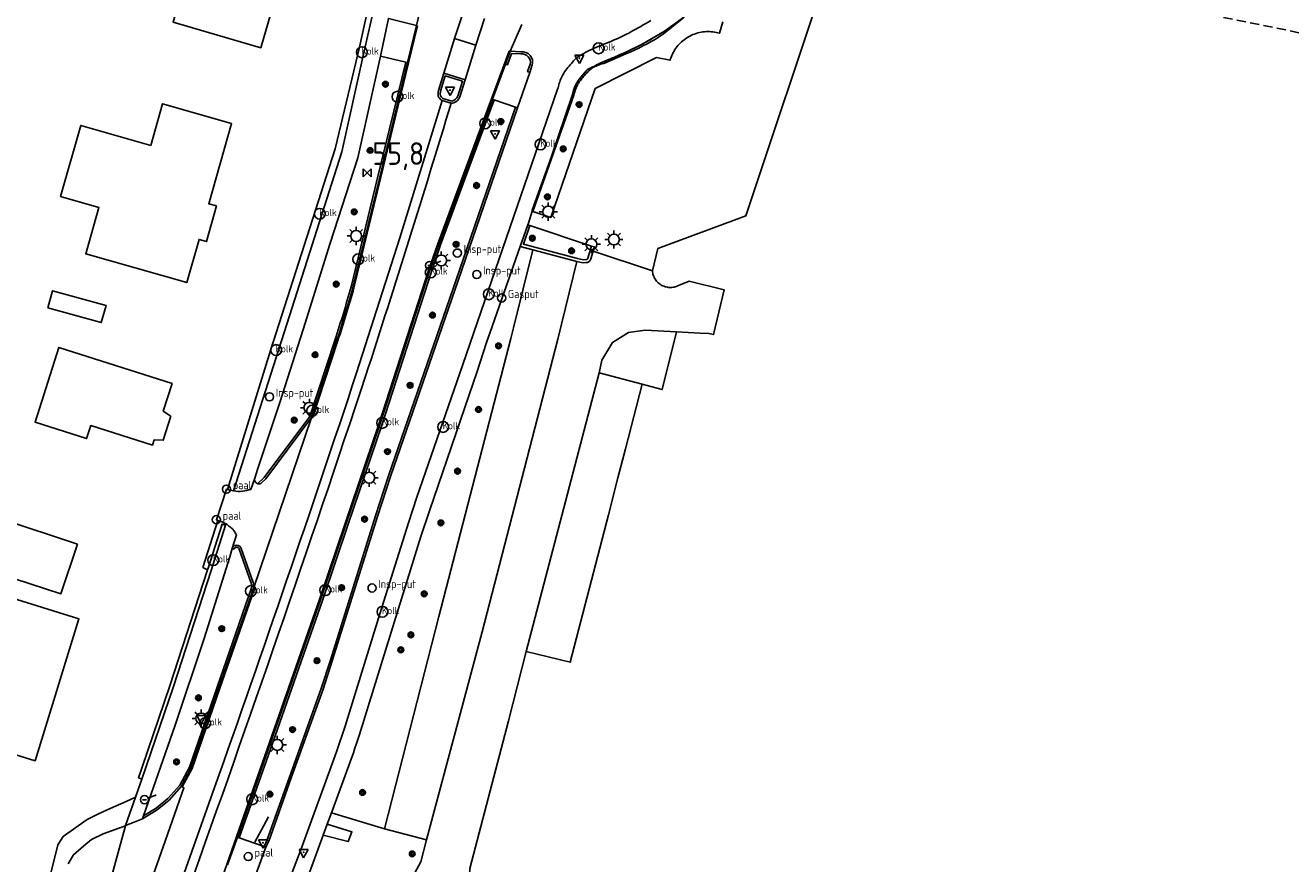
# Model space of a CAD drawing. Header units: metres. Extents: x 155581 to 157790, y 453982 to 460043.
# Tile 12 of 81: x 156789 to 156929, y 454705 to 454797. Entities that reach past the tile are written whole.
import ezdxf

# ---------------------------------------------------------------- set-up
doc = ezdxf.new("R2010")
doc.units = ezdxf.units.M
doc.header["$LTSCALE"] = 4
doc.linetypes.add('STIPPELFIJN', pattern=[0.375, 0.25, -0.125])
doc.layers.get('0').update_dxf_attribs({"linetype": 'CONTINUOUS'})
for name, color, linetype in [('G_BTD', 3, 'CONTINUOUS'), ('G_OTD', 32, 'CONTINUOUS'), ('G_OWG', 6, 'CONTINUOUS'), ('G_PND', 1, 'CONTINUOUS'), ('G_VGO', 3, 'ByLayer'), ('G_WGD', 7, 'CONTINUOUS'), ('G_WGI', 1, 'CONTINUOUS'), ('LKWDUP', 5, 'CONTINUOUS'), ('LVGO', 3, 'CONTINUOUS'), ('LWGI', 7, 'CONTINUOUS'), ('PPALHM', 10, 'CONTINUOUS'), ('PVGO', 102, 'CONTINUOUS')]:
    doc.layers.add(name, color=color, linetype=linetype)
for name, color, linetype, true_color in [('PBRD', 7, 'CONTINUOUS', 0xbd2877), ('PPAL', 7, 'CONTINUOUS', 0xbd2877), ('PPUT', 7, 'CONTINUOUS', 0xbd2877)]:
    doc.layers.add(name, color=color, linetype=linetype, true_color=true_color)
doc.styles.add('ISO', font='ISO')
doc.linetypes.add('HAAG', pattern='A,0.25,-0.25,[151,BLOK.SHX,S=0.25,R=0,X=0,Y=0],-0.25,0.25', length=1)

# ---------------------------------------------------------------- blocks, each defined once
blk = doc.blocks.new('verkeersbord')
at = {"color": 0}
for p, q in [((0.5, 0.32), (-0.5, 0.32)), ((-0.5, 0.32), (0, -0.6)), ((0, -0.6), (0.5, 0.32))]:
    blk.add_line(p, q, dxfattribs=at)
blk = doc.blocks.new('verkeersbord-pl')
at = {"linetype": 'Continuous'}
blk.add_circle((0, 0), 0.03, dxfattribs=at)
blk = doc.blocks.new('kolk')
at = {"color": 0}
blk.add_circle((0, 0), 0.6, dxfattribs=at)
at = {"color": 0, "linetype": 'Continuous', "style": 'ISO'}
blk.add_attdef('KOLK', (-0.04, -0.26), '', height=0.8, dxfattribs=at)
blk = doc.blocks.new('boom')
at = {"color": 0}
for radius in [0.315, 0.225, 0.135]:
    blk.add_circle((0, 0), radius, dxfattribs=at)
blk = doc.blocks.new('afsl-gas')
at = {"color": 0}
blk.add_circle((0, 0), 0.45, dxfattribs=at)
at = {"color": 0, "style": 'ISO'}
blk.add_attdef('AFSL-GAS', (0.7, 0), '', height=0.9, dxfattribs=at)
blk = doc.blocks.new('lichtmast')
at = {"color": 0}
for p, q in [((-0.6, 0), (-1, 0)), ((-0.71, 0.71), (-0.42, 0.42)), ((0, 0.6), (0, 1)), ((0.42, 0.42), (0.71, 0.71)), ((0.6, 0), (1, 0)), ((-0.42, -0.42), (-0.71, -0.71)), ((0, -0.6), (0, -1)), ((0.42, -0.42), (0.71, -0.71))]:
    blk.add_line(p, q, dxfattribs=at)
blk.add_circle((0, 0), 0.6, dxfattribs=at)
blk = doc.blocks.new('aanduidingsbord')
at = {"color": 0}
for p, q in [((-0.81, -0.33), (0, 0)), ((-1.45, -0.5), (-1.01, -0.5))]:
    blk.add_line(p, q, dxfattribs=at)
blk.add_circle((-1.23, -0.5), 0.45, dxfattribs=at)
blk = doc.blocks.new('klok')
at = {"color": 0}
blk.add_circle((0, 0), 0.45, dxfattribs=at)
at = {"style": 'ISO'}
blk.add_attdef('KLOK', (0.7, 0), '', height=0.9, dxfattribs=at)
blk = doc.blocks.new('kilometerpaal')
at = {"color": 0}
for p, q in [((-0.44, 0.44), (0.44, -0.44)), ((-0.44, -0.44), (-0.44, 0.44)), ((0.44, 0.44), (-0.44, -0.44)), ((0.44, -0.44), (0.44, 0.44))]:
    blk.add_line(p, q, dxfattribs=at)
at = {"color": 0, "style": 'ISO'}
blk.add_attdef('KILOMETERPAAL', (0.59, 0.87), '', height=2.5, dxfattribs=at)
blk = doc.blocks.new('verkeersteller')
at = {"color": 0}
blk.add_circle((0, 0), 0.45, dxfattribs=at)
at = {"color": 0, "style": 'ISO'}
blk.add_attdef('VERKEERSTELLER', (0.7, 0), '', height=0.9, dxfattribs=at)

msp = doc.modelspace()

# ---------------------------------------------------------------- linework, layer by layer
at = {"layer": 'G_BTD', "linetype": 'Continuous', "transparency": 33554687}
for points in [[(156861.052, 454763.5), (156859.461, 454757.106), (156857.241, 454757.692)], [(156828.795, 454708.633), (156822.939, 454710.383)]]:
    msp.add_lwpolyline(points, dxfattribs=at)
at = {"layer": 'G_OTD', "linetype": 'Continuous', "transparency": 33554687}
for points in [[(156845.189, 454776.787), (156849.708, 454789.629), (156849.751, 454789.795), (156849.796, 454789.951), (156849.845, 454790.106), (156849.898, 454790.259), (156849.955, 454790.411), (156850.016, 454790.561), (156850.061, 454790.661), (156850.109, 454790.758), (156850.161, 454790.854), (156850.217, 454790.947), (156850.276, 454791.038), (156850.339, 454791.128), (156850.424, 454791.241), (156850.51, 454791.354), (156850.599, 454791.465), (156850.689, 454791.575), (156850.78, 454791.683), (156850.874, 454791.79), (156850.967, 454791.894), (156851.063, 454791.997), (156851.16, 454792.098), (156851.258, 454792.197), (156851.358, 454792.295), (156851.458, 454792.391), (156851.542, 454792.465), (156851.628, 454792.534), (156851.718, 454792.599), (156851.811, 454792.659), (156851.907, 454792.714), (156852.006, 454792.764), (156852.164, 454792.836), (156852.324, 454792.903), (156852.487, 454792.965), (156852.651, 454793.021), (156852.818, 454793.071), (156853.001, 454793.12), (156855.442, 454794.165), (156855.919, 454794.375), (156856.392, 454794.593), (156856.863, 454794.817), (156857.33, 454795.049), (156857.793, 454795.289), (156858.253, 454795.535), (156858.522, 454795.687), (156858.788, 454795.847), (156859.05, 454796.013), (156859.307, 454796.187), (156859.56, 454796.367), (156859.807, 454796.554), (156861.808, 454798.155)], [(156851.663, 454772.961), (156851.259, 454771.625), (156851.248, 454771.586), (156851.24, 454771.567), (156851.23, 454771.55), (156851.219, 454771.533), (156851.205, 454771.518), (156851.19, 454771.504), (156851.174, 454771.492), (156851.156, 454771.482), (156851.137, 454771.474), (156851.118, 454771.468), (156851.098, 454771.464), (156851.078, 454771.462), (156851.024, 454771.464), (156850.756, 454771.446), (156850.433, 454771.504), (156850.123, 454771.586), (156844.128, 454773.168), (156844.832, 454775.24)], [(156845.164, 454772.555), (156843.793, 454772.917)], [(156791.641, 454766.135), (156792.161, 454768.02), (156798.052, 454766.391), (156797.531, 454764.507), (156791.641, 454766.135)], [(156794.9, 454740.04), (156793.05, 454734.552), (156784.567, 454737.336), (156785.103, 454739.009), (156783.676, 454739.429), (156783.734, 454739.619), (156781.725, 454740.368), (156782.523, 454743.203), (156782.17, 454743.33), (156782.515, 454744.436), (156786.761, 454743.187), (156786.589, 454742.796), (156794.9, 454740.04)], [(156822.476, 454709.117), (156825.21, 454708.295), (156824.802, 454707.217), (156822.043, 454707.933)]]:
    msp.add_lwpolyline(points, dxfattribs=at)
at = {"layer": 'G_OWG', "linetype": 'Continuous', "transparency": 33554687}
for points in [[(156835.148, 454789.01), (156836.152, 454788.73)], [(156820.758, 454754.037), (156815.682, 454747.242), (156815.242, 454746.839)], [(156811.475, 454746.078), (156811.348, 454746.117), (156810.236, 454742.742), (156810.409, 454742.668)], [(156814.809, 454746.712), (156814.798, 454746.716), (156814.787, 454746.721)], [(156814.286, 454735.805), (156812.976, 454739.562)], [(156801.995, 454714.112), (156801.643, 454714.245), (156802.056, 454715.422), (156805.106, 454724.391), (156809.272, 454737.228)], [(156806.375, 454713.321), (156805.025, 454711.795), (156803.718, 454710.708), (156802.084, 454709.712)]]:
    msp.add_lwpolyline(points, dxfattribs=at)
for points in [[(156814.451, 454747.16, -0.0863088), (156814.467, 454747.344)], [(156814.496, 454746.996, -0.0912832), (156814.451, 454747.16)], [(156814.626, 454746.822, -0.0920807), (156814.496, 454746.996)], [(156814.787, 454746.721, -0.0920218), (156814.626, 454746.822)], [(156815.242, 454746.839, -0.1300559), (156815.024, 454746.705)], [(156815.024, 454746.705, -0.1627697), (156814.809, 454746.712)], [(156812.146, 454739.812, 0.132051), (156811.988, 454739.569)], [(156812.374, 454739.915, 0.1538192), (156812.146, 454739.812)], [(156812.569, 454739.911, 0.0718708), (156812.374, 454739.915)], [(156812.734, 454739.858, 0.0767162), (156812.569, 454739.911)], [(156812.877, 454739.743, 0.108097), (156812.734, 454739.858)], [(156812.976, 454739.562, 0.0932289), (156812.877, 454739.743)], [(156814.34, 454735.16, 0.1735949), (156814.286, 454735.805)]]:
    msp.add_lwpolyline(points, format="xyb", dxfattribs=at)
at = {"layer": 'G_PND', "linetype": 'Continuous', "transparency": 33554687}
for points in [[(156803.912, 454812.983), (156802.687, 454808.614), (156808.105, 454807.095), (156805.462, 454797.667), (156815.133, 454794.845), (156817.54, 454803.091), (156813.161, 454804.368), (156814.1, 454807.717), (156815.271, 454807.389), (156815.897, 454809.62)], [(156802.988, 454784.075), (156795.262, 454786.272), (156793.028, 454778.417), (156797.264, 454777.212), (156795.811, 454772.1), (156806.973, 454768.925), (156808.328, 454773.688), (156809.133, 454773.459), (156810.249, 454777.384), (156809.394, 454777.627), (156811.916, 454786.5), (156804.294, 454788.667), (156802.988, 454784.075)], [(156805.203, 454754.161), (156804.366, 454751.522), (156803.355, 454751.55), (156803.175, 454750.986), (156796.359, 454753.146), (156795.904, 454751.711), (156790.223, 454753.531), (156792.852, 454761.768), (156805.344, 454757.782), (156804.367, 454754.721), (156805.203, 454754.161)], [(156780.572, 454730.402), (156785.804, 454728.788), (156782.628, 454718.488), (156790.248, 454716.137), (156795.067, 454731.808), (156787.6, 454734.105), (156787.44, 454733.586), (156782.065, 454735.243), (156780.572, 454730.402)]]:
    msp.add_lwpolyline(points, dxfattribs=at)
at = {"layer": 'G_VGO', "transparency": 33554687}
for points in [[(156861.921, 454798.298), (156861.551, 454797.999), (156859.701, 454796.691)], [(156859.701, 454796.691), (156857.233, 454795.24)], [(156855.373, 454794.324), (156854.129, 454793.792)], [(156857.233, 454795.24), (156855.373, 454794.324)], [(156852.944, 454793.284), (156851.968, 454792.835)], [(156854.129, 454793.792), (156852.944, 454793.284)], [(156851.06, 454792.296), (156850.199, 454791.23)], [(156851.341, 454792.518), (156851.316, 454792.504), (156851.224, 454792.444), (156851.138, 454792.374), (156851.06, 454792.296)], [(156851.968, 454792.835), (156851.341, 454792.518)], [(156849.857, 454790.629), (156849.738, 454790.325), (156849.542, 454789.679)], [(156850.199, 454791.23), (156850.162, 454791.178), (156849.995, 454790.911), (156849.857, 454790.629)]]:
    msp.add_lwpolyline(points, dxfattribs=at)
at = {"layer": 'G_WGD', "linetype": 'Continuous', "transparency": 33554687}
for points in [[(156811.475, 454746.078), (156816.225, 454761.429), (156823.34, 454783.684), (156826.029, 454794.925), (156827.564, 454801.834), (156827.68, 454803.291), (156827.356, 454805.114), (156826.878, 454806.238)], [(156812.13, 454745.916), (156818.321, 454765.244), (156824.086, 454783.358), (156826.484, 454794.153), (156827.595, 454799.007), (156828.458, 454802.92), (156828.737, 454804.478)], [(156858.377, 454770.228), (156858.984, 454772.702), (156868.382, 454776.178), (156868.675, 454776.286), (156868.767, 454776.53), (156877.498, 454802.674), (156873.586, 454803.482)], [(156832.948, 454800.307), (156832.503, 454798.065), (156832.323, 454797.304)], [(156837.469, 454798.76), (156836.54, 454795.866)], [(156828.359, 454793.932), (156829.224, 454798.091), (156832.323, 454797.304)], [(156831.352, 454793.206), (156832.323, 454797.304)], [(156839.822, 454798.088), (156838.893, 454795.127)], [(156843.951, 454797.429), (156842.666, 454794.463)], [(156845.189, 454776.787), (156847.178, 454776.113), (156852.061, 454790.336), (156858.834, 454793.758), (156860.325, 454793.475), (156860.376, 454793.638), (156860.439, 454793.814), (156860.509, 454793.988), (156860.587, 454794.158), (156860.672, 454794.325), (156860.764, 454794.488), (156860.862, 454794.647), (156860.968, 454794.802), (156861.08, 454794.951), (156861.198, 454795.097), (156861.323, 454795.236), (156861.453, 454795.371), (156861.589, 454795.5), (156861.73, 454795.622), (156861.877, 454795.739), (156862.028, 454795.849), (156862.184, 454795.953), (156862.344, 454796.05), (156862.508, 454796.14), (156862.676, 454796.223), (156862.847, 454796.299), (156863.022, 454796.367), (156863.199, 454796.428), (156863.378, 454796.481), (156863.56, 454796.527), (156863.743, 454796.564), (156863.928, 454796.594), (156864.114, 454796.616), (156864.301, 454796.63), (156864.488, 454796.636), (156864.675, 454796.634), (156864.862, 454796.624), (156865.048, 454796.606), (156865.234, 454796.58), (156865.418, 454796.546), (156865.6, 454796.504), (156865.781, 454796.455), (156866.149, 454797.729)], [(156861.921, 454798.298), (156861.204, 454797.731), (156860.836, 454797.459), (156860.463, 454797.195), (156859.701, 454796.691)], [(156835.351, 454792.051), (156836.54, 454795.866)], [(156836.54, 454795.866), (156838.893, 454795.127)], [(156859.701, 454796.691), (156858.888, 454796.19), (156858.478, 454795.946), (156858.066, 454795.706), (156857.233, 454795.24)], [(156837.717, 454791.318), (156838.893, 454795.127)], [(156842.666, 454794.463), (156842.148, 454793.055)], [(156843.852, 454794.415), (156842.666, 454794.463)], [(156855.373, 454794.324), (156854.752, 454794.055), (156854.129, 454793.792)], [(156857.233, 454795.24), (156856.622, 454794.917), (156856.313, 454794.762), (156856.002, 454794.611), (156855.373, 454794.324)], [(156814.467, 454747.344), (156814.791, 454748.303), (156817.226, 454755.668), (156819.802, 454763.758), (156822.797, 454773.277), (156825.866, 454782.711), (156828.359, 454793.932)], [(156825.321, 454768.384), (156828.24, 454780.43), (156831.352, 454793.206)], [(156831.138, 454793.258), (156828.359, 454793.932)], [(156831.352, 454793.206), (156831.138, 454793.258)], [(156840.716, 454789.16), (156842.148, 454793.055)], [(156844.833, 454792.132), (156845.114, 454792.949)], [(156834.754, 454790.14), (156835.351, 454792.051)], [(156837.717, 454791.318), (156835.351, 454792.051)], [(156843.483, 454788.206), (156844.833, 454792.132)], [(156851.341, 454792.518), (156851.191, 454792.419), (156851.06, 454792.296)], [(156816.918, 454699.412), (156816.92, 454699.418), (156819.552, 454706.308), (156823.502, 454717.123), (156824.448, 454719.968), (156828.301, 454732.338), (156831.437, 454742.397), (156832.381, 454745.243), (156837.435, 454759.89), (156842.623, 454774.979), (156847.915, 454790.274)], [(156837.121, 454789.442), (156837.717, 454791.318)], [(156849.857, 454790.629), (156849.681, 454790.16), (156849.542, 454789.679)], [(156840.716, 454789.16), (156837.919, 454781.616), (156834.787, 454773.174), (156833.812, 454770.326), (156828.288, 454753.27), (156824.577, 454742.31), (156821.775, 454734.015), (156816.215, 454718.102), (156812.552, 454707.714)], [(156835.148, 454789.01), (156830.491, 454773.853), (156825.724, 454758.959)], [(156840.924, 454789.088), (156840.716, 454789.16)], [(156843.275, 454788.278), (156840.924, 454789.088)], [(156849.542, 454789.679), (156847.229, 454782.838), (156845.117, 454776.935), (156845.084, 454776.823)], [(156843.483, 454788.206), (156837.288, 454770.223), (156829.462, 454747.53), (156828.011, 454743.112), (156823.035, 454727.169), (156822.032, 454724.045), (156818.502, 454714.241), (156816.012, 454707.242), (156815.713, 454706.606)], [(156843.483, 454788.206), (156843.275, 454788.278)], [(156845.084, 454776.823), (156844.692, 454775.48), (156844.631, 454775.307)], [(156845.084, 454776.823), (156845.189, 454776.787)], [(156843.793, 454772.917), (156844.631, 454775.307)], [(156844.832, 454775.24), (156844.631, 454775.307)], [(156851.663, 454772.961), (156844.832, 454775.24)], [(156843.793, 454772.917), (156840.475, 454763.455), (156840.068, 454762.295), (156839.009, 454758.987), (156838.615, 454757.918), (156833.755, 454743.731), (156832.821, 454740.88), (156829.536, 454730.335), (156826.027, 454719.038), (156825.703, 454718.022), (156825.534, 454717.516), (156825.36, 454717.012), (156824.996, 454716.01), (156822.939, 454710.383)], [(156845.164, 454772.555), (156843.042, 454763.936), (156842.739, 454762.768), (156839.568, 454750.545), (156834.781, 454732.075), (156828.795, 454708.633)], [(156850.039, 454771.268), (156845.164, 454772.555)], [(156850.039, 454771.268), (156850.362, 454771.183), (156850.737, 454771.116), (156851.03, 454771.135), (156851.094, 454771.134), (156851.158, 454771.14), (156851.22, 454771.155), (156851.28, 454771.177), (156851.337, 454771.206), (156851.39, 454771.243), (156851.438, 454771.285), (156851.48, 454771.334), (156851.516, 454771.387), (156851.545, 454771.444), (156851.567, 454771.504), (156851.574, 454771.532), (156851.831, 454772.383)], [(156851.831, 454772.383), (156851.974, 454772.857), (156851.663, 454772.961)], [(156858.377, 454770.228), (156851.831, 454772.383)], [(156850.039, 454771.268), (156847.944, 454762.663), (156844.245, 454748.424), (156839.579, 454730.38), (156833.453, 454707.398)], [(156861.052, 454763.5), (156863.613, 454763.348), (156863.627, 454763.347), (156864.596, 454763.3), (156865.126, 454763.187), (156866.318, 454768.124), (156862.433, 454769.079), (156861.057, 454768.515), (156861.02, 454768.501), (156860.9, 454768.463), (156860.778, 454768.432), (156860.654, 454768.409), (156860.529, 454768.394), (156860.403, 454768.387), (156860.277, 454768.388), (156860.152, 454768.397), (156860.027, 454768.413), (156859.904, 454768.438), (156859.782, 454768.471), (156859.663, 454768.511), (156859.546, 454768.558), (156859.433, 454768.613), (156859.323, 454768.675), (156859.218, 454768.744), (156859.117, 454768.82), (156859.021, 454768.901), (156858.931, 454768.989), (156858.846, 454769.082), (156858.767, 454769.18), (156858.695, 454769.284), (156858.63, 454769.391), (156858.571, 454769.503), (156858.52, 454769.617), (156858.476, 454769.735), (156858.439, 454769.856), (156858.411, 454769.979), (156858.39, 454770.103), (156858.377, 454770.228)], [(156861.052, 454763.5), (156857.578, 454763.669), (156855.729, 454763.431), (156853.964, 454762.324), (156852.809, 454760.343), (156852.482, 454758.948)], [(156820.758, 454754.037), (156823.55, 454762.557)], [(156852.482, 454758.948), (156847.967, 454741.651), (156844.458, 454728.212)], [(156852.482, 454758.948), (156857.241, 454757.692)], [(156857.241, 454757.692), (156855.401, 454750.577), (156854.573, 454747.374), (156853.519, 454743.301), (156849.308, 454727.001), (156844.458, 454728.212)], [(156814.34, 454735.16), (156817.165, 454743.487), (156820.758, 454754.037)], [(156814.467, 454747.344), (156814.055, 454746.098)], [(156812.13, 454745.916), (156811.607, 454746.038), (156811.475, 454746.078)], [(156810.409, 454742.668), (156808.743, 454737.474), (156809.194, 454737.264), (156809.272, 454737.228)], [(156801.995, 454714.112), (156805.489, 454724.335), (156809.645, 454737.154), (156811.261, 454742.144)], [(156811.261, 454742.144), (156810.873, 454742.267), (156809.291, 454737.287), (156809.272, 454737.228)], [(156811.301, 454742.275), (156811.261, 454742.144)], [(156811.988, 454739.569), (156812.447, 454741.058)], [(156802.198, 454710.039), (156805.689, 454720.052), (156808.872, 454729.627), (156811.719, 454738.656), (156811.988, 454739.569)], [(156806.375, 454713.321), (156807.47, 454715.336), (156810.524, 454724.187), (156814.34, 454735.16)], [(156839.688, 454697.007), (156838.328, 454700), (156838.041, 454700.632), (156838.236, 454704.255), (156842.498, 454720.549), (156844.458, 454728.212)], [(156798.595, 454690.813), (156798.705, 454690.807), (156798.783, 454690.802), (156804.372, 454706.628), (156806.658, 454713.158), (156806.47, 454713.266), (156806.375, 454713.321)], [(156801.995, 454714.112), (156801.305, 454712.125)], [(156791.03, 454700), (156792.741, 454706.858), (156793.322, 454707.762), (156795.844, 454709.562), (156795.97, 454709.652), (156797.208, 454710.267), (156798.493, 454710.865), (156800.26, 454711.623), (156801.305, 454712.125)], [(156800.217, 454708.991), (156801.305, 454712.125)], [(156800.536, 454686.184), (156800.754, 454686.824), (156806.067, 454701.966), (156810.048, 454713.188)], [(156802.084, 454709.712), (156801.178, 454709.337), (156800.217, 454708.991)], [(156802.084, 454709.712), (156802.198, 454710.039)], [(156822.476, 454709.117), (156822.043, 454707.933)], [(156822.939, 454710.383), (156822.476, 454709.117)], [(156800.207, 454708.963), (156799.57, 454708.714), (156797.727, 454708.063), (156796.452, 454707.425), (156795.606, 454706.738), (156794.473, 454705.741), (156793.885, 454704.747)], [(156796.261, 454694.638), (156800.207, 454708.963)], [(156800.217, 454708.991), (156800.207, 454708.963)], [(156812.552, 454707.714), (156811.479, 454704.639)], [(156812.552, 454707.714), (156812.76, 454707.641)], [(156822.023, 454699.626), (156820.536, 454703.811), (156822.043, 454707.933)], [(156828.795, 454708.633), (156833.453, 454707.398)], [(156815.504, 454706.679), (156812.76, 454707.641)], [(156815.713, 454706.606), (156814.588, 454703.566)], [(156815.504, 454706.679), (156815.713, 454706.606)], [(156833.453, 454707.398), (156832.814, 454704.982), (156831.002, 454701.66), (156828.355, 454700), (156827.648, 454699.557)]]:
    msp.add_lwpolyline(points, dxfattribs=at)
for points in [[(156855.985, 454796.596, 0.0150187), (156858.188, 454797.851)], [(156853.023, 454795.246, 0.012843), (156854.16, 454795.711)], [(156854.16, 454795.711, 0.019184), (156855.985, 454796.596)], [(156845.114, 454792.949, 0.5241681), (156843.852, 454794.415)], [(156850.157, 454793.835, -0.0210935), (156851.016, 454794.347)], [(156851.016, 454794.347, -0.0198037), (156851.948, 454794.805)], [(156851.948, 454794.805, -0.01423), (156853.023, 454795.246)], [(156848.815, 454792.373, -0.0180261), (156849.81, 454793.541)], [(156849.81, 454793.541, -0.0639126), (156850.157, 454793.835)], [(156852.944, 454793.284, 0.0074755), (156851.968, 454792.835)], [(156854.129, 454793.792, 0.005194), (156852.944, 454793.284)], [(156847.915, 454790.274, -0.0448103), (156848.337, 454791.569)], [(156848.815, 454792.373, 0.0671071), (156848.337, 454791.569)], [(156851.06, 454792.296, 0.023364), (156850.199, 454791.23)], [(156851.968, 454792.835, 0.0121025), (156851.341, 454792.518)], [(156834.754, 454790.14, 0.1199695), (156834.739, 454789.515)], [(156850.199, 454791.23, 0.0577544), (156849.857, 454790.629)], [(156836.152, 454788.73, -0.0049327), (156826.742, 454758.689)], [(156834.739, 454789.515, 0.1530929), (156835.148, 454789.01)], [(156836.152, 454788.73, 0.0981683), (156836.468, 454788.769)], [(156836.468, 454788.769, 0.2217145), (156837.121, 454789.442)], [(156823.55, 454762.557, 0.0115286), (156825.321, 454768.384)], [(156807.111, 454701.776, 0.0059882), (156826.742, 454758.689)], [(156825.724, 454758.959, -0.0048433), (156810.048, 454713.188)], [(156814.055, 454746.098, -0.1184145), (156812.13, 454745.916)], [(156810.409, 454742.668, -0.0288731), (156810.866, 454742.515)], [(156810.866, 454742.515, -0.0441176), (156811.138, 454742.379)], [(156811.138, 454742.379, -0.011502), (156811.301, 454742.275)], [(156811.301, 454742.275, -0.0102312), (156811.525, 454742.121)], [(156811.525, 454742.121, -0.0175223), (156811.914, 454741.822)], [(156811.914, 454741.822, -0.0692695), (156812.156, 454741.559)], [(156812.156, 454741.559, -0.0426118), (156812.447, 454741.058)]]:
    msp.add_lwpolyline(points, format="xyb", dxfattribs=at)
at = {"layer": 'G_WGI', "linetype": 'Continuous', "transparency": 33554687}
for points in [[(156831.138, 454793.258), (156828.026, 454780.482), (156825.108, 454768.44)], [(156842.148, 454793.055), (156842.385, 454792.974), (156842.838, 454794.206), (156843.861, 454794.164)], [(156844.874, 454793.021), (156844.597, 454792.213), (156844.833, 454792.132)], [(156834.994, 454790.071), (156835.515, 454791.738), (156837.402, 454791.154), (156836.884, 454789.521)], [(156840.924, 454789.088), (156838.125, 454781.539), (156834.994, 454773.1), (156834.021, 454770.256), (156828.497, 454753.201), (156824.785, 454742.24), (156821.983, 454733.944), (156816.423, 454718.029), (156812.76, 454707.641)], [(156836.245, 454788.964), (156835.256, 454789.24)], [(156843.275, 454788.278), (156837.08, 454770.295), (156829.253, 454747.6), (156827.801, 454743.179), (156822.825, 454727.235), (156821.824, 454724.116), (156818.295, 454714.315), (156815.808, 454707.326), (156815.504, 454706.679)], [(156814.787, 454746.721), (156815.518, 454747.39), (156820.56, 454754.14), (156823.341, 454762.626)], [(156811.988, 454739.569), (156812.197, 454739.501)], [(156812.767, 454739.492), (156814.082, 454735.723)], [(156814.129, 454735.223), (156810.316, 454724.259), (156807.268, 454715.425), (156806.194, 454713.448), (156804.871, 454711.953), (156803.59, 454710.887), (156802.198, 454710.039)]]:
    msp.add_lwpolyline(points, dxfattribs=at)
for points in [[(156844.874, 454793.021, 0.5278121), (156843.861, 454794.164)], [(156834.979, 454789.588, -0.1096895), (156834.994, 454790.071)], [(156835.256, 454789.24, -0.1358824), (156834.979, 454789.588)], [(156836.884, 454789.521, -0.2642331), (156836.245, 454788.964)], [(156825.108, 454768.44, -0.0115065), (156823.341, 454762.626)], [(156812.197, 454739.501, -0.1321365), (156812.293, 454739.649)], [(156812.293, 454739.649, -0.1572725), (156812.4, 454739.696)], [(156812.534, 454739.694, 0.0746103), (156812.4, 454739.696)], [(156812.534, 454739.694, -0.0678678), (156812.636, 454739.661)], [(156812.636, 454739.661, -0.1114996), (156812.707, 454739.604)], [(156812.707, 454739.604, -0.0916767), (156812.767, 454739.492)], [(156814.082, 454735.723, -0.1739669), (156814.129, 454735.223)]]:
    msp.add_lwpolyline(points, format="xyb", dxfattribs=at)
at = {"layer": 'LKWDUP', "linetype": 'STIPPELFIJN', "lineweight": -3, "transparency": 33554687}
msp.add_lwpolyline([(156972.714, 454755.822), (156967.988, 454788.769), (156900.29, 454802.485), (156875.382, 454817.797), (156844.388, 454824.796), (156853.028, 454856.998), (156874.96, 454963.78), (156878.267, 454974.569)], dxfattribs=at)
at = {"layer": 'LVGO', "linetype": 'HAAG', "transparency": 33554687}
msp.add_lwpolyline([(156814.471, 454707.146), (156815.993, 454709.933)], dxfattribs=at)
at = {"layer": 'LWGI', "transparency": 33554687}
for points in [[(156820.758, 454754.037), (156820.863, 454754.003), (156823.655, 454762.523, 0.0113602), (156825.427, 454768.356), (156828.347, 454780.404), (156831.459, 454793.18), (156832.427, 454797.268)], [(156842.552, 454794.471), (156840.613, 454789.198), (156837.816, 454781.654), (156834.683, 454773.211), (156833.708, 454770.361), (156828.184, 454753.305), (156824.473, 454742.345), (156821.671, 454734.051), (156816.111, 454718.138), (156812.448, 454707.75), (156811.375, 454704.675), (156805.762, 454688.74), (156802.325, 454678.756), (156799.021, 454668.675), (156793.269, 454650.663), (156789.169, 454637.803, 0.01543), (156781.122, 454610.632), (156776.567, 454592.646)]]:
    msp.add_lwpolyline(points, format="xyb", dxfattribs=at)
for points in [[(156842.666, 454794.463), (156842.552, 454794.471)], [(156814.34, 454735.16), (156814.444, 454735.123), (156810.628, 454724.151), (156807.571, 454715.291), (156806.47, 454713.266)]]:
    msp.add_lwpolyline(points, dxfattribs=at)

# ---------------------------------------------------------------- block references
at = {"layer": 'PBRD', "transparency": 33554687}
for name, p in [('verkeersbord', (156850.315, 454793.702)), ('verkeersbord', (156836.031, 454790.179)), ('verkeersbord', (156841.013, 454785.341)), ('aanduidingsbord', (156835.024, 454771.307)), ('verkeersbord', (156808.567, 454720.804)), ('aanduidingsbord', (156803.53, 454712.33)), ('verkeersbord', (156815.385, 454707.08)), ('verkeersbord', (156819.873, 454706.028))]:
    msp.add_blockref(name, p, dxfattribs=at)
at = {"layer": 'PPAL', "transparency": 33554687}
for name, p in [('verkeersbord-pl', (156850.315, 454793.702)), ('verkeersbord-pl', (156836.031, 454790.179)), ('verkeersbord-pl', (156841.013, 454785.341)), ('lichtmast', (156846.886, 454776.754)), ('lichtmast', (156846.886, 454776.754)), ('lichtmast', (156846.886, 454776.754)), ('lichtmast', (156825.67, 454774.068)), ('lichtmast', (156851.641, 454773.155)), ('lichtmast', (156851.641, 454773.155)), ('lichtmast', (156854.13, 454773.68)), ('lichtmast', (156835.072, 454771.364)), ('lichtmast', (156820.509, 454755.103)), ('lichtmast', (156827.114, 454747.383)), ('lichtmast', (156808.567, 454720.804)), ('lichtmast', (156816.962, 454717.875)), ('verkeersbord-pl', (156803.53, 454712.33)), ('verkeersbord-pl', (156815.385, 454707.08)), ('verkeersbord-pl', (156819.873, 454706.028))]:
    msp.add_blockref(name, p, dxfattribs=at)
for p in [(156811.348, 454746.117), (156810.236, 454742.742), (156813.754, 454705.556)]:
    msp.add_blockref('verkeersteller', p, dxfattribs=at).add_auto_attribs({'VERKEERSTELLER': 'paal'})
at = {"layer": 'PPALHM', "transparency": 33554687}
msp.add_blockref('kilometerpaal', (156826.87, 454781.048), dxfattribs=at).add_auto_attribs({'KILOMETERPAAL': '55,8'})
at = {"layer": 'PPUT', "transparency": 33554687}
for name, p, values in [('kolk', (156826.298, 454794.353), {'KOLK': 'Kolk'}), ('kolk', (156852.435, 454794.793), {'KOLK': 'Kolk'}), ('kolk', (156830.233, 454789.44), {'KOLK': 'Kolk'}), ('kolk', (156839.909, 454786.49), {'KOLK': 'Kolk'}), ('kolk', (156846.034, 454784.184), {'KOLK': 'Kolk'}), ('kolk', (156821.658, 454776.517), {'KOLK': 'Kolk'}), ('kolk', (156825.893, 454771.5), {'KOLK': 'Kolk'}), ('klok', (156836.84, 454772.182), {'KLOK': 'Insp-put'}), ('kolk', (156833.901, 454770.053), {'KOLK': 'Kolk'}), ('klok', (156838.986, 454769.819), {'KLOK': 'Insp-put'}), ('kolk', (156840.316, 454767.63), {'KOLK': 'Kolk'}), ('afsl-gas', (156841.73, 454767.22), {'AFSL-GAS': 'Gasput'}), ('kolk', (156816.834, 454761.476), {'KOLK': 'Kolk'}), ('klok', (156816.098, 454756.315), {'KLOK': 'Insp-put'}), ('kolk', (156820.826, 454754.784), {'KOLK': 'Kolk'}), ('kolk', (156828.542, 454753.426), {'KOLK': 'Kolk'}), ('kolk', (156835.275, 454752.988), {'KOLK': 'Kolk'}), ('kolk', (156809.893, 454738.28), {'KOLK': 'Kolk'}), ('klok', (156827.428, 454735.206), {'KLOK': 'Insp-put'}), ('kolk', (156814.049, 454734.866), {'KOLK': 'Kolk'}), ('kolk', (156822.258, 454734.966), {'KOLK': 'Kolk'}), ('kolk', (156828.572, 454732.578), {'KOLK': 'Kolk'}), ('kolk', (156808.985, 454720.279), {'KOLK': 'Kolk'}), ('kolk', (156814.188, 454711.876), {'KOLK': 'Kolk'})]:
    msp.add_blockref(name, p, dxfattribs=at).add_auto_attribs(values)
at = {"layer": 'PVGO', "transparency": 33554687}
for p in [(156828.906, 454790.822), (156850.283, 454788.57), (156841.643, 454786.7), (156827.213, 454783.522), (156848.532, 454783.685), (156838.967, 454779.643), (156846.781, 454778.384), (156825.456, 454776.725), (156836.704, 454773.148), (156845.121, 454773.822), (156849.454, 454772.439), (156823.475, 454768.752), (156834.092, 454765.34), (156841.388, 454761.931), (156821.128, 454760.964), (156831.62, 454757.582), (156839.176, 454754.925), (156818.83, 454753.741), (156829.131, 454750.26), (156836.871, 454748.104), (156826.596, 454742.807), (156835.028, 454742.389), (156824.066, 454735.242), (156833.184, 454734.554), (156810.827, 454730.718), (156831.71, 454730.037), (156830.603, 454728.378), (156821.343, 454727.182), (156808.254, 454723.081), (156818.656, 454719.569), (156805.838, 454716.011), (156816.148, 454712.457), (156826.382, 454712.64), (156831.865, 454705.854)]:
    msp.add_blockref('boom', p, dxfattribs=at)

doc.saveas('drawing.dxf')
